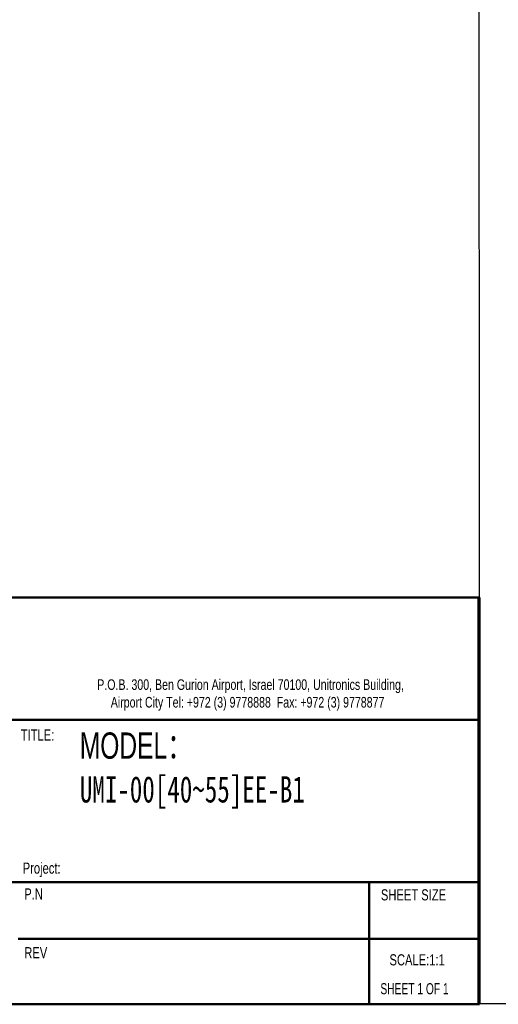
# Model space of a CAD drawing. Header units: millimetres. Extents: x 802 to 9345, y -804 to 1180.
# Tile 97 of 189: x 2766 to 3003, y -804 to -317. Entities that reach past the tile are written whole.
import ezdxf

# ---------------------------------------------------------------- set-up
doc = ezdxf.new("R2010")
doc.units = ezdxf.units.MM
doc.header["$LTSCALE"] = 30.734
doc.layers.get('0').update_dxf_attribs({"linetype": 'CONTINUOUS'})
doc.styles.add('SLDTEXTSTYLE0', font='TXT', dxfattribs={"width": 0.75})
doc.styles.add('SLDTEXTSTYLE2', font='TXT', dxfattribs={"width": 0.6875})
doc.styles.add('SLDTEXTSTYLE3', font='TXT', dxfattribs={"width": 0.482098})
doc.styles.get("Standard").update_dxf_attribs({"font": 'txt', "width": 0.7})

# ---------------------------------------------------------------- blocks, each defined once
blk = doc.blocks.new('SW_NOTE_0')
at = {"color": 0, "char_height": 1.5875, "attachment_point": 1, "style": 'SLDTEXTSTYLE3'}
for s, insert in [('The above constitute the property of Unitronics (1989)(R"G) Ltd., and are protected by copyright laws as its', (0, 2.05)), ('"creation". Unitronics (1989)(R"G) Ltd. retains all rights to its proprietary assets including, but not limited', (0, -0.04)), ('to the drawings, sketches and drafts, and shall remain the property of Unitronics (1989)(R"G) Ltd. Copyright', (0, -2.12)), ('protection claimed includes all forms and matters of materials and information. Any unauthorized use,', (0, -4.2)), ('copying, quoting, sale, distribution, transfer, assignment, giveaway, rent, lease, sublicense or dispose thereof', (0, -6.29)), ('are strictly prohibited without prior written permission from Unitronics (1989)(R"G) Ltd.', (0, -8.37))]:
    blk.add_mtext(s, dxfattribs=dict(at, insert=insert))
blk = doc.blocks.new('SW_NOTE_2')
at = {"color": 0, "linetype": 'Continuous', "lineweight": 0, "char_height": 1.5, "attachment_point": 2, "style": 'SLDTEXTSTYLE0'}
for s, insert in [('P.O.B. 300, Ben Gurion Airport, Israel 70100, Unitronics Building,', (29.41, 1.93)), ('Airport City Tel: +972 (3) 9778888  Fax: +972 (3) 9778877', (28.99, -0.57))]:
    blk.add_mtext(s, dxfattribs=dict(at, insert=insert))

msp = doc.modelspace()

# ---------------------------------------------------------------- linework, layer by layer
for p, q in [((2992.85, 507.92), (2993.51, -804)), ((9344.74, -804), (801.94, -803.77))]:
    msp.add_line(p, q)
at = {"color": 7, "linetype": 'Continuous', "lineweight": 50}
for p, q in [((2494.8, -602.79), (2993.18, -602.79)), ((2993.18, -663.2), (2494.9, -663.2)), ((2497, -743.5), (2993.18, -743.5)), ((2939.02, -804), (2939.02, -743.5)), ((2993.18, -771.54), (2765.14, -771.54)), ((2495.13, -804), (2993.51, -804))]:
    msp.add_line(p, q, dxfattribs=at)
at = {"color": 7, "linetype": 'Continuous', "lineweight": 70}
msp.add_line((2993.18, -602.79), (2993.18, -804), dxfattribs=at)
at = {"color": 7, "linetype": 'Continuous', "lineweight": 35}
msp.add_line((2993.34, -663.2), (2993.18, -663.2), dxfattribs=at)

# ---------------------------------------------------------------- block references
at = {"xscale": 3.307392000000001, "yscale": 3.307392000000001, "zscale": 3.307392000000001}
msp.add_blockref('SW_NOTE_0', (2499.38, -613.88), dxfattribs=at)
at = {"color": 7, "linetype": 'Continuous', "lineweight": 0, "xscale": 3.491136, "yscale": 3.491136, "zscale": 3.491136}
msp.add_blockref('SW_NOTE_2', (2777.55, -649.97), dxfattribs=at)

# ---------------------------------------------------------------- texts
at = {"color": 7, "linetype": 'Continuous', "lineweight": 0, "attachment_point": 1}
for s, insert, char_height, style in [('TITLE:', (2766.47, -668.03), 5.512, 'SLDTEXTSTYLE0'), ('P.N', (2768.21, -746.66), 5.512, 'SLDTEXTSTYLE0'), ('SCALE:1:1', (2949.02, -779.24), 5.512, 'SLDTEXTSTYLE0'), ('SHEET 1 OF 1', (2944.51, -793.53), 5.5123, 'SLDTEXTSTYLE2')]:
    msp.add_mtext(s, dxfattribs=dict(at, insert=insert, char_height=char_height, style=style))
at = {"lineweight": 0, "insert": (2795.68, -669.5), "char_height": 13, "width": 112.903, "attachment_point": 1}
msp.add_mtext('MODEL{\\fSimSun|b0|i0|c134|p2;：\\fSimSun|b0|i0|c177|p2;\\P\\ffangsong|b0|i0|c0|p0;UMI-00[40~55]EE-B1}', dxfattribs=at)
at = {"char_height": 5.512, "attachment_point": 1, "style": 'SLDTEXTSTYLE0'}
for s, insert in [('Project:', (2767.43, -733.88)), ('SHEET SIZE', (2944.77, -747.09)), ('REV', (2768.21, -775.73))]:
    msp.add_mtext(s, dxfattribs=dict(at, insert=insert))

doc.saveas('drawing.dxf')
